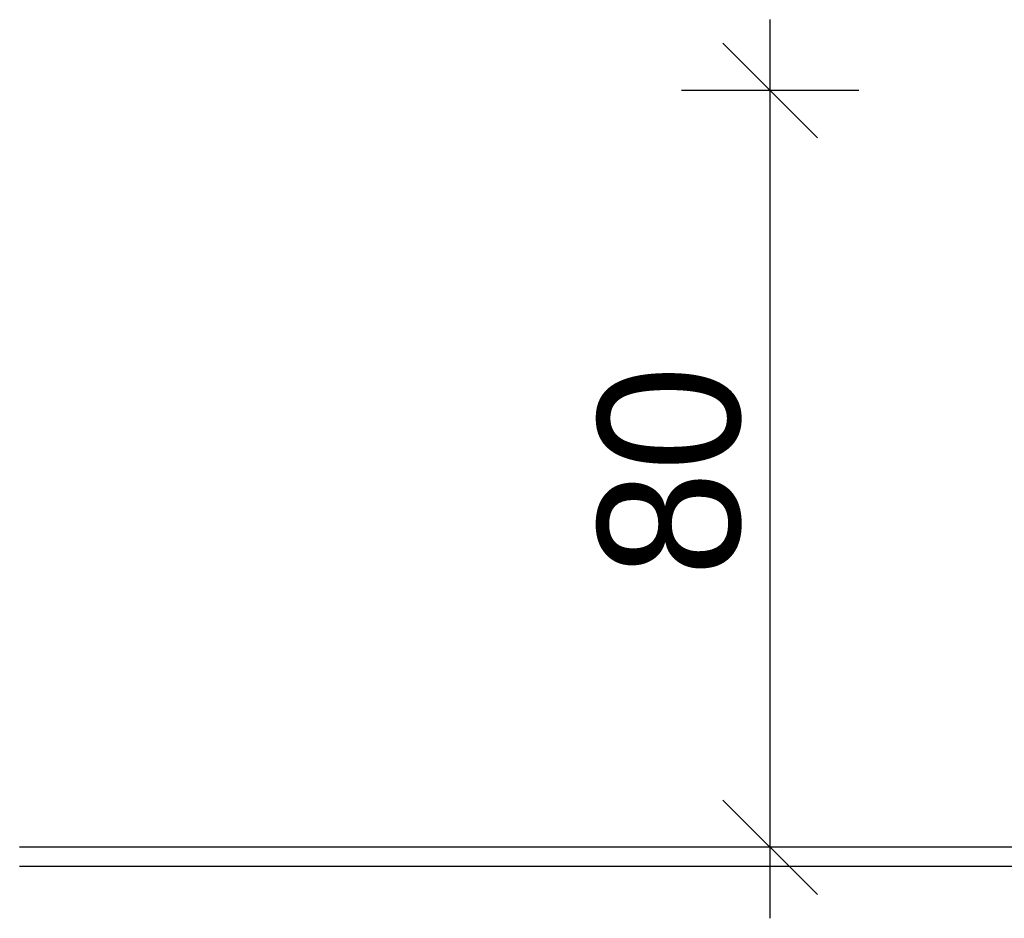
# Model space of a CAD drawing. Extents: x 1 to 209, y 0 to 18.
# Tile 14 of 63: x 24.854 to 25.894, y 6.587 to 7.537. Entities that reach past the tile are written whole.
import ezdxf

# ---------------------------------------------------------------- set-up
doc = ezdxf.new("R2010")
doc.units = 0
doc.header["$MEASUREMENT"] = 0
doc.layers.add('P_BM_ROHBAU', color=7, linetype='Continuous')
doc.layers.add('R_TR_BODEN', color=7, linetype='Continuous')
doc.styles.add('ERSTELLTER_STIL_1', font='txt')
doc.linetypes.add('Terrainlinie', pattern='A,0,[1,Bl.Nr. 2.0051.Shx,S=0.000793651,R=0,X=0,Y=-0.043301],-0.1,0', length=0.1)
doc.dimstyles.new('ERSTELLTER_STIL__1', dxfattribs={"dimtxt": 0.15, "dimasz": 0.095, "dimexe": 0.18, "dimexo": 0, "dimgap": 0.09, "dimtad": 1, "dimzin": 0, "dimdsep": 46, "dimtxsty": 'ERSTELLTER_STIL_1', "dimblk": 'ARROWHEAD_6', "dimblk1": 'ARROWHEAD_6', "dimblk2": 'ARROWHEAD_6', "dimcen": 0.09, "dimclrd": 7, "dimclre": 7, "dimclrt": 7, "dimadec": 0, "dimazin": 0, "dimtfac": 1, "dimtdec": 4, "dimtmove": 0, "dimatfit": 3, "dimfxl": 0, "dimtolj": 1, "dimtzin": 0, "dimarcsym": 0})

# ---------------------------------------------------------------- blocks, each defined once
blk = doc.blocks.new('*D59', base_point=(29.1207, 7.7821))
at = {"layer": 'P_BM_ROHBAU', "linetype": 'Continuous'}
for p, q in [((25.6467, 7.4621), (25.6467, 7.5371)), ((25.6967, 7.4121), (25.5967, 7.5121)), ((25.7404, 7.4621), (25.5529, 7.4621)), ((25.6467, 6.6621), (25.6467, 7.4621)), ((25.5967, 6.7121), (25.6967, 6.6121)), ((25.7404, 6.6621), (25.5529, 6.6621)), ((25.6467, 6.5871), (25.6467, 6.6621))]:
    blk.add_line(p, q, dxfattribs=at)
at = {"layer": 'P_BM_ROHBAU', "insert": (25.6167, 6.9482), "char_height": 0.15, "attachment_point": 7, "rotation": 90, "style": 'ERSTELLTER_STIL_1'}
blk.add_mtext('{80}', dxfattribs=at)
blk = doc.blocks.new('ARROWHEAD_6')
at = {"color": 0, "linetype": 'Continuous', "lineweight": 0}
for p, q in [((-0.5, -0.5), (0.5, 0.5)), ((0, 0), (-1, 0))]:
    blk.add_line(p, q, dxfattribs=at)

msp = doc.modelspace()

# ---------------------------------------------------------------- linework, layer by layer
at = {"layer": 'R_TR_BODEN', "linetype": 'Continuous'}
msp.add_line((29.1207, 6.6621), (24.8535, 6.6621), dxfattribs=at)
at = {"layer": 'R_TR_BODEN', "linetype": 'Terrainlinie'}
msp.add_line((24.8535, 6.6421), (29.1207, 6.6421), dxfattribs=at)

# ---------------------------------------------------------------- dimensions: what is measured, and where the dimension line sits
at = {"layer": 'P_BM_ROHBAU', "linetype": 'Continuous'}
dim = msp.add_linear_dim(base=(25.6467, 6.6621), p1=(25.1183, 6.6621), p2=(27.3207, 7.4621), angle=90, dimstyle='ERSTELLTER_STIL__1', dxfattribs=at)
dim.commit()
dim.dimension.update_dxf_attribs({"geometry": '*D59', "text_midpoint": (25.5417, 7.0607)})

doc.saveas('drawing.dxf')
